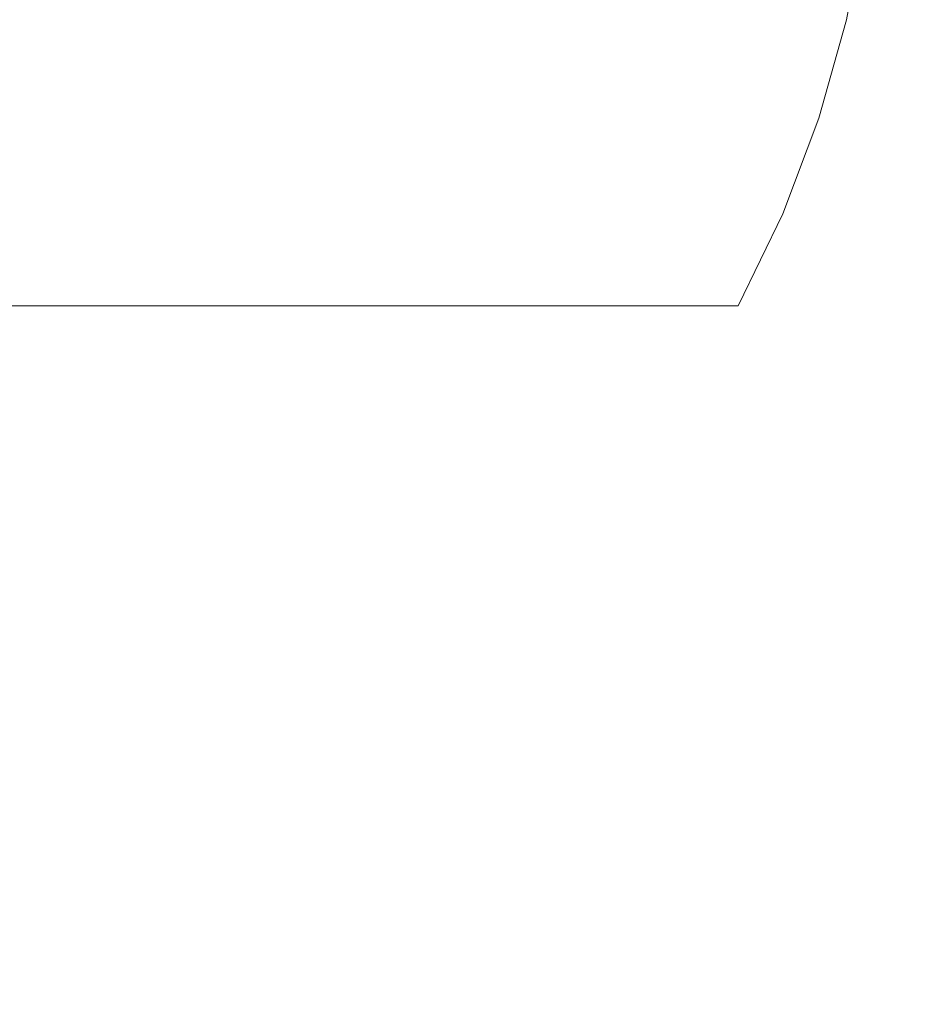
# Model space of a CAD drawing. Header units: millimetres. Extents: x 58537 to 97688, y -8921 to 14216.
# Tile 114 of 189: x 68845 to 68963, y 3490 to 3617. Entities that reach past the tile are written whole.
import ezdxf

# ---------------------------------------------------------------- set-up
doc = ezdxf.new("R2010")
doc.units = ezdxf.units.MM
doc.header["$MEASUREMENT"] = 0
doc.linetypes.add('Wipeout_Contour', pattern=[1000, 0, -1000])
doc.layers.add('Nowe_A-Armatura', color=7, linetype='Continuous')
doc.layers.add('Nowe_A-Wymiary-Zewnętrzne', color=7, linetype='Continuous')
doc.layers.add('Nowe_A-Armatura_Nr_pióra__1', color=7, linetype='Continuous', lineweight=13)
doc.layers.add('Nowe_A-Wymiary-Zewnętrzne_Nr_pióra__46', color=5, linetype='Continuous', lineweight=15)
doc.layers.add('Nowe_A-Wymiary-Zewnętrzne_Nr_pióra__45', color=7, linetype='Continuous', lineweight=15, true_color=0x40a5ff)
doc.layers.add('Nowe_A-Wymiary-Zewnętrzne_Nr_pióra__85', color=7, linetype='Continuous', lineweight=13, true_color=0x80c2ff)
doc.styles.add('STYL_AUTOMATYCZNY_2', font='arial.ttf')
doc.dimstyles.new('STYL_AUTOMATYCZNY__1', dxfattribs={"dimtxt": 125, "dimasz": 47.5, "dimexe": 0.18, "dimexo": 20, "dimgap": 0, "dimtad": 1, "dimdec": 1, "dimlfac": 0.1, "dimzin": 0, "dimdsep": 46, "dimtxsty": 'STYL_AUTOMATYCZNY_2', "dimblk": 'ARROWHEAD_11', "dimblk1": 'ARROWHEAD_11', "dimblk2": 'ARROWHEAD_11', "dimcen": 0.09, "dimclrd": 256, "dimclre": 256, "dimclrt": 5, "dimadec": 1, "dimazin": 0, "dimtfac": 1, "dimtdec": 4, "dimtmove": 0, "dimatfit": 3, "dimfxl": 0, "dimtolj": 1, "dimtzin": 0, "dimarcsym": 0})

# ---------------------------------------------------------------- blocks, each defined once
blk = doc.blocks.new('ElemPrzekroju_168')
at = {"color": 254, "linetype": 'Wipeout_Contour', "lineweight": 0, "ltscale": 1449158.234473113}
blk.add_wipeout([(68694.25, 3580), (68700.17, 3579), (68842.29, 3579), (68834.76, 3534.38), (68827.39, 3489.67), (68818.01, 3445.32), (68806.93, 3401.37), (68802.68, 3385.7), (69094.59, 2890), (69094.59, 3700), (69007.54, 3700), (69007.33, 3699.27), (69001.28, 3681.63), (68994.49, 3664.25), (68987.27, 3647.06), (68979.72, 3630), (68954.72, 3630), (68952.32, 3617), (68948.76, 3604.26), (68944.09, 3591.9), (68938.32, 3580)], dxfattribs=at).dxf.layer = 'Nowe_A-Armatura'
blk = doc.blocks.new('ElemPrzekroju_169')
at = {"color": 254, "linetype": 'Wipeout_Contour', "lineweight": 0, "ltscale": 207095.471489}
blk.add_wipeout([(68935.77, 3580), (68937.18, 3580), (68942.95, 3591.9)], dxfattribs=at).dxf.layer = 'Nowe_A-Armatura'
at = {"color": 254, "linetype": 'Wipeout_Contour', "lineweight": 0, "ltscale": 207099.880685}
blk.add_wipeout([(68942.95, 3591.9), (68941.53, 3591.9), (68935.77, 3580)], dxfattribs=at).dxf.layer = 'Nowe_A-Armatura'
at = {"color": 254, "linetype": 'Wipeout_Contour', "lineweight": 0, "ltscale": 207092.12521}
blk.add_wipeout([(68941.53, 3591.9), (68935.15, 3580), (68935.77, 3580)], dxfattribs=at).dxf.layer = 'Nowe_A-Armatura'
at = {"color": 254, "linetype": 'Wipeout_Contour', "lineweight": 0, "ltscale": 207097.08172}
blk.add_wipeout([(68940.86, 3591.9), (68935.15, 3580), (68941.53, 3591.9)], dxfattribs=at).dxf.layer = 'Nowe_A-Armatura'
at = {"color": 254, "linetype": 'Wipeout_Contour', "lineweight": 0, "ltscale": 207098.653663}
blk.add_wipeout([(68943.8, 3591.9), (68937.18, 3580), (68938.04, 3580)], dxfattribs=at).dxf.layer = 'Nowe_A-Armatura'
at = {"color": 254, "linetype": 'Wipeout_Contour', "lineweight": 0, "ltscale": 207103.486434}
blk.add_wipeout([(68942.95, 3591.9), (68937.18, 3580), (68943.8, 3591.9)], dxfattribs=at).dxf.layer = 'Nowe_A-Armatura'
at = {"color": 254, "linetype": 'Wipeout_Contour', "lineweight": 0, "ltscale": 207100.165253}
blk.add_wipeout([(68944.09, 3591.9), (68938.04, 3580), (68938.32, 3580)], dxfattribs=at).dxf.layer = 'Nowe_A-Armatura'
at = {"color": 254, "linetype": 'Wipeout_Contour', "lineweight": 0, "ltscale": 207105.403376}
blk.add_wipeout([(68938.04, 3580), (68944.09, 3591.9), (68943.8, 3591.9)], dxfattribs=at).dxf.layer = 'Nowe_A-Armatura'
at = {"color": 254, "linetype": 'Wipeout_Contour', "lineweight": 0, "ltscale": 207113.503583}
blk.add_wipeout([(68941.53, 3591.9), (68942.95, 3591.9), (68947.63, 3604.26)], dxfattribs=at).dxf.layer = 'Nowe_A-Armatura'
at = {"color": 254, "linetype": 'Wipeout_Contour', "lineweight": 0, "ltscale": 207088.601076}
blk.add_wipeout([(68933.08, 3580), (68935.15, 3580), (68940.86, 3591.9)], dxfattribs=at).dxf.layer = 'Nowe_A-Armatura'
at = {"color": 254, "linetype": 'Wipeout_Contour', "lineweight": 0, "ltscale": 207116.921737}
blk.add_wipeout([(68947.63, 3604.26), (68946.21, 3604.26), (68941.53, 3591.9)], dxfattribs=at).dxf.layer = 'Nowe_A-Armatura'
at = {"color": 254, "linetype": 'Wipeout_Contour', "lineweight": 0, "ltscale": 207092.186668}
blk.add_wipeout([(68940.86, 3591.9), (68938.5, 3591.9), (68933.08, 3580)], dxfattribs=at).dxf.layer = 'Nowe_A-Armatura'
at = {"color": 254, "linetype": 'Wipeout_Contour', "lineweight": 0, "ltscale": 207110.105757}
blk.add_wipeout([(68946.21, 3604.26), (68940.86, 3591.9), (68941.53, 3591.9)], dxfattribs=at).dxf.layer = 'Nowe_A-Armatura'
at = {"color": 254, "linetype": 'Wipeout_Contour', "lineweight": 0, "ltscale": 207080.555628}
blk.add_wipeout([(68929.58, 3580), (68933.08, 3580), (68938.5, 3591.9)], dxfattribs=at).dxf.layer = 'Nowe_A-Armatura'
at = {"color": 254, "linetype": 'Wipeout_Contour', "lineweight": 0, "ltscale": 207114.131166}
blk.add_wipeout([(68945.63, 3604.26), (68940.86, 3591.9), (68946.21, 3604.26)], dxfattribs=at).dxf.layer = 'Nowe_A-Armatura'
at = {"color": 254, "linetype": 'Wipeout_Contour', "lineweight": 0, "ltscale": 207082.546955}
blk.add_wipeout([(68938.5, 3591.9), (68934.57, 3591.9), (68929.58, 3580)], dxfattribs=at).dxf.layer = 'Nowe_A-Armatura'
at = {"layer": 'Nowe_A-Armatura_Nr_pióra__1', "color": 7, "linetype": 'Continuous', "lineweight": 13}
for p, q in [((68935.77, 3580), (68937.18, 3580)), ((68937.18, 3580), (68938.04, 3580)), ((68938.04, 3580), (68938.32, 3580))]:
    blk.add_line(p, q, dxfattribs=at)
at = {"color": 254, "linetype": 'Wipeout_Contour', "lineweight": 0, "ltscale": 207116.698323}
blk.add_wipeout([(68948.48, 3604.26), (68942.95, 3591.9), (68943.8, 3591.9)], dxfattribs=at).dxf.layer = 'Nowe_A-Armatura'
at = {"color": 254, "linetype": 'Wipeout_Contour', "lineweight": 0, "ltscale": 207068.191815}
blk.add_wipeout([(68934.57, 3591.9), (68924.73, 3580), (68929.58, 3580)], dxfattribs=at).dxf.layer = 'Nowe_A-Armatura'
at = {"color": 254, "linetype": 'Wipeout_Contour', "lineweight": 0, "ltscale": 207120.527746}
blk.add_wipeout([(68947.63, 3604.26), (68942.95, 3591.9), (68948.48, 3604.26)], dxfattribs=at).dxf.layer = 'Nowe_A-Armatura'
at = {"color": 254, "linetype": 'Wipeout_Contour', "lineweight": 0, "ltscale": 207068.45829}
blk.add_wipeout([(68924.73, 3580), (68934.57, 3591.9), (68929.13, 3591.9)], dxfattribs=at).dxf.layer = 'Nowe_A-Armatura'
at = {"layer": 'Nowe_A-Armatura_Nr_pióra__1', "color": 7, "linetype": 'Continuous', "lineweight": 13}
for p, q in [((68933.08, 3580), (68935.15, 3580)), ((68935.15, 3580), (68935.77, 3580))]:
    blk.add_line(p, q, dxfattribs=at)
at = {"color": 254, "linetype": 'Wipeout_Contour', "lineweight": 0, "ltscale": 207128.297625}
blk.add_wipeout([(68946.21, 3604.26), (68947.63, 3604.26), (68951.18, 3617)], dxfattribs=at).dxf.layer = 'Nowe_A-Armatura'
at = {"color": 254, "linetype": 'Wipeout_Contour', "lineweight": 0, "ltscale": 207051.725592}
blk.add_wipeout([(68918.62, 3580), (68924.73, 3580), (68929.13, 3591.9)], dxfattribs=at).dxf.layer = 'Nowe_A-Armatura'
at = {"color": 254, "linetype": 'Wipeout_Contour', "lineweight": 0, "ltscale": 207130.72324}
blk.add_wipeout([(68951.18, 3617), (68949.77, 3617), (68946.21, 3604.26)], dxfattribs=at).dxf.layer = 'Nowe_A-Armatura'
at = {"color": 254, "linetype": 'Wipeout_Contour', "lineweight": 0, "ltscale": 207050.172915}
blk.add_wipeout([(68929.13, 3591.9), (68922.27, 3591.9), (68918.62, 3580)], dxfattribs=at).dxf.layer = 'Nowe_A-Armatura'
at = {"layer": 'Nowe_A-Armatura_Nr_pióra__1', "color": 7, "linetype": 'Continuous', "lineweight": 13}
for p, q in [((68924.73, 3580), (68929.58, 3580)), ((68929.58, 3580), (68933.08, 3580))]:
    blk.add_line(p, q, dxfattribs=at)
at = {"color": 254, "linetype": 'Wipeout_Contour', "lineweight": 0, "ltscale": 207125.037708}
blk.add_wipeout([(68949.77, 3617), (68945.63, 3604.26), (68946.21, 3604.26)], dxfattribs=at).dxf.layer = 'Nowe_A-Armatura'
at = {"color": 254, "linetype": 'Wipeout_Contour', "lineweight": 0, "ltscale": 207031.418323}
blk.add_wipeout([(68911.34, 3580), (68918.62, 3580), (68922.27, 3591.9)], dxfattribs=at).dxf.layer = 'Nowe_A-Armatura'
at = {"color": 254, "linetype": 'Wipeout_Contour', "lineweight": 0, "ltscale": 207128.104245}
blk.add_wipeout([(68949.31, 3617), (68945.63, 3604.26), (68949.77, 3617)], dxfattribs=at).dxf.layer = 'Nowe_A-Armatura'
at = {"color": 254, "linetype": 'Wipeout_Contour', "lineweight": 0, "ltscale": 207028.04217}
blk.add_wipeout([(68922.27, 3591.9), (68914.16, 3591.9), (68911.34, 3580)], dxfattribs=at).dxf.layer = 'Nowe_A-Armatura'
at = {"layer": 'Nowe_A-Armatura_Nr_pióra__1', "color": 7, "linetype": 'Continuous', "lineweight": 13}
blk.add_line((68918.62, 3580), (68924.73, 3580), dxfattribs=at)
at = {"color": 254, "linetype": 'Wipeout_Contour', "lineweight": 0, "ltscale": 207131.50577}
blk.add_wipeout([(68952.03, 3617), (68947.63, 3604.26), (68948.48, 3604.26)], dxfattribs=at).dxf.layer = 'Nowe_A-Armatura'
at = {"color": 254, "linetype": 'Wipeout_Contour', "lineweight": 0, "ltscale": 207007.680056}
blk.add_wipeout([(68903.04, 3580), (68911.34, 3580), (68914.16, 3591.9)], dxfattribs=at).dxf.layer = 'Nowe_A-Armatura'
at = {"color": 254, "linetype": 'Wipeout_Contour', "lineweight": 0, "ltscale": 207134.307804}
blk.add_wipeout([(68951.18, 3617), (68947.63, 3604.26), (68952.03, 3617)], dxfattribs=at).dxf.layer = 'Nowe_A-Armatura'
at = {"color": 254, "linetype": 'Wipeout_Contour', "lineweight": 0, "ltscale": 207002.615664}
blk.add_wipeout([(68914.16, 3591.9), (68905.03, 3591.9), (68903.04, 3580)], dxfattribs=at).dxf.layer = 'Nowe_A-Armatura'
at = {"layer": 'Nowe_A-Armatura_Nr_pióra__1', "color": 7, "linetype": 'Continuous', "lineweight": 13}
blk.add_line((68911.34, 3580), (68918.62, 3580), dxfattribs=at)
at = {"color": 254, "linetype": 'Wipeout_Contour', "lineweight": 0, "ltscale": 207118.211507}
blk.add_wipeout([(68948.76, 3604.26), (68943.8, 3591.9), (68944.09, 3591.9)], dxfattribs=at).dxf.layer = 'Nowe_A-Armatura'
at = {"color": 254, "linetype": 'Wipeout_Contour', "lineweight": 0, "ltscale": 206981.030637}
blk.add_wipeout([(68893.86, 3580), (68903.04, 3580), (68905.03, 3591.9)], dxfattribs=at).dxf.layer = 'Nowe_A-Armatura'
at = {"color": 254, "linetype": 'Wipeout_Contour', "lineweight": 0, "ltscale": 207122.407931}
blk.add_wipeout([(68943.8, 3591.9), (68948.76, 3604.26), (68948.48, 3604.26)], dxfattribs=at).dxf.layer = 'Nowe_A-Armatura'
at = {"color": 254, "linetype": 'Wipeout_Contour', "lineweight": 0, "ltscale": 206974.481731}
blk.add_wipeout([(68905.03, 3591.9), (68895.1, 3591.9), (68893.86, 3580)], dxfattribs=at).dxf.layer = 'Nowe_A-Armatura'
at = {"layer": 'Nowe_A-Armatura_Nr_pióra__1', "color": 7, "linetype": 'Continuous', "lineweight": 13}
blk.add_line((68903.04, 3580), (68911.34, 3580), dxfattribs=at)
at = {"color": 254, "linetype": 'Wipeout_Contour', "lineweight": 0, "ltscale": 207133.043932}
blk.add_wipeout([(68952.32, 3617), (68948.48, 3604.26), (68948.76, 3604.26)], dxfattribs=at).dxf.layer = 'Nowe_A-Armatura'
at = {"color": 254, "linetype": 'Wipeout_Contour', "lineweight": 0, "ltscale": 206952.013226}
blk.add_wipeout([(68883.98, 3580), (68893.86, 3580), (68895.1, 3591.9)], dxfattribs=at).dxf.layer = 'Nowe_A-Armatura'
at = {"color": 254, "linetype": 'Wipeout_Contour', "lineweight": 0, "ltscale": 207136.17758}
blk.add_wipeout([(68948.48, 3604.26), (68952.32, 3617), (68952.03, 3617)], dxfattribs=at).dxf.layer = 'Nowe_A-Armatura'
at = {"color": 254, "linetype": 'Wipeout_Contour', "lineweight": 0, "ltscale": 206944.213409}
blk.add_wipeout([(68883.98, 3580), (68895.1, 3591.9), (68884.54, 3591.9)], dxfattribs=at).dxf.layer = 'Nowe_A-Armatura'
at = {"layer": 'Nowe_A-Armatura_Nr_pióra__1', "color": 7, "linetype": 'Continuous', "lineweight": 13}
for p, q in [((68954.72, 3630), (68952.32, 3617)), ((68893.86, 3580), (68903.04, 3580))]:
    blk.add_line(p, q, dxfattribs=at)
at = {"color": 254, "linetype": 'Wipeout_Contour', "lineweight": 0, "ltscale": 206921.134479}
blk.add_wipeout([(68873.56, 3580), (68883.98, 3580), (68884.54, 3591.9)], dxfattribs=at).dxf.layer = 'Nowe_A-Armatura'
at = {"color": 254, "linetype": 'Wipeout_Contour', "lineweight": 0, "ltscale": 206912.346974}
blk.add_wipeout([(68873.56, 3591.9), (68873.56, 3580), (68884.54, 3591.9)], dxfattribs=at).dxf.layer = 'Nowe_A-Armatura'
at = {"layer": 'Nowe_A-Armatura_Nr_pióra__1', "color": 7, "linetype": 'Continuous', "lineweight": 13}
blk.add_line((68883.98, 3580), (68893.86, 3580), dxfattribs=at)
at = {"color": 254, "linetype": 'Wipeout_Contour', "lineweight": 0, "ltscale": 206689.127588}
blk.add_wipeout([(68873.56, 3591.9), (68662.69, 3580), (68873.56, 3580)], dxfattribs=at).dxf.layer = 'Nowe_A-Armatura'
at = {"color": 254, "linetype": 'Wipeout_Contour', "lineweight": 0, "ltscale": 206480.214094}
blk.add_wipeout([(68662.69, 3591.9), (68662.69, 3580), (68873.56, 3591.9)], dxfattribs=at).dxf.layer = 'Nowe_A-Armatura'
at = {"layer": 'Nowe_A-Armatura_Nr_pióra__1', "color": 7, "linetype": 'Continuous', "lineweight": 13}
for p, q in [((68662.69, 3580), (68873.56, 3580)), ((68873.56, 3580), (68883.98, 3580))]:
    blk.add_line(p, q, dxfattribs=at)
at = {"color": 254, "linetype": 'Wipeout_Contour', "lineweight": 0, "ltscale": 206691.011703}
blk.add_wipeout([(68662.69, 3591.9), (68873.56, 3591.9), (68873.56, 3604.26)], dxfattribs=at).dxf.layer = 'Nowe_A-Armatura'
at = {"color": 254, "linetype": 'Wipeout_Contour', "lineweight": 0, "ltscale": 206482.126455}
blk.add_wipeout([(68662.69, 3604.26), (68662.69, 3591.9), (68873.56, 3604.26)], dxfattribs=at).dxf.layer = 'Nowe_A-Armatura'
at = {"color": 254, "linetype": 'Wipeout_Contour', "lineweight": 0, "ltscale": 206692.9702}
blk.add_wipeout([(68662.69, 3604.26), (68873.56, 3604.26), (68873.56, 3617)], dxfattribs=at).dxf.layer = 'Nowe_A-Armatura'
at = {"color": 254, "linetype": 'Wipeout_Contour', "lineweight": 0, "ltscale": 206484.109311}
blk.add_wipeout([(68873.56, 3617), (68662.69, 3617), (68662.69, 3604.26)], dxfattribs=at).dxf.layer = 'Nowe_A-Armatura'
at = {"color": 254, "linetype": 'Wipeout_Contour', "lineweight": 0, "ltscale": 206924.628314}
blk.add_wipeout([(68873.56, 3591.9), (68884.54, 3591.9), (68885.56, 3604.26)], dxfattribs=at).dxf.layer = 'Nowe_A-Armatura'
at = {"color": 254, "linetype": 'Wipeout_Contour', "lineweight": 0, "ltscale": 206915.273962}
blk.add_wipeout([(68885.56, 3604.26), (68873.56, 3604.26), (68873.56, 3591.9)], dxfattribs=at).dxf.layer = 'Nowe_A-Armatura'
at = {"color": 254, "linetype": 'Wipeout_Contour', "lineweight": 0, "ltscale": 206957.609533}
blk.add_wipeout([(68896.98, 3604.26), (68884.54, 3591.9), (68895.1, 3591.9)], dxfattribs=at).dxf.layer = 'Nowe_A-Armatura'
at = {"color": 254, "linetype": 'Wipeout_Contour', "lineweight": 0, "ltscale": 206949.545185}
blk.add_wipeout([(68896.98, 3604.26), (68885.56, 3604.26), (68884.54, 3591.9)], dxfattribs=at).dxf.layer = 'Nowe_A-Armatura'
at = {"color": 254, "linetype": 'Wipeout_Contour', "lineweight": 0, "ltscale": 206928.583102}
blk.add_wipeout([(68873.56, 3604.26), (68885.56, 3604.26), (68886.55, 3617)], dxfattribs=at).dxf.layer = 'Nowe_A-Armatura'
at = {"color": 254, "linetype": 'Wipeout_Contour', "lineweight": 0, "ltscale": 206918.24133}
blk.add_wipeout([(68886.55, 3617), (68873.56, 3617), (68873.56, 3604.26)], dxfattribs=at).dxf.layer = 'Nowe_A-Armatura'
at = {"color": 254, "linetype": 'Wipeout_Contour', "lineweight": 0, "ltscale": 206964.201593}
blk.add_wipeout([(68885.56, 3604.26), (68896.98, 3604.26), (68898.74, 3617)], dxfattribs=at).dxf.layer = 'Nowe_A-Armatura'
at = {"color": 254, "linetype": 'Wipeout_Contour', "lineweight": 0, "ltscale": 206955.295282}
blk.add_wipeout([(68898.74, 3617), (68886.55, 3617), (68885.56, 3604.26)], dxfattribs=at).dxf.layer = 'Nowe_A-Armatura'
at = {"color": 254, "linetype": 'Wipeout_Contour', "lineweight": 0, "ltscale": 206988.805969}
blk.add_wipeout([(68895.1, 3591.9), (68905.03, 3591.9), (68907.67, 3604.26)], dxfattribs=at).dxf.layer = 'Nowe_A-Armatura'
at = {"color": 254, "linetype": 'Wipeout_Contour', "lineweight": 0, "ltscale": 206982.103188}
blk.add_wipeout([(68896.98, 3604.26), (68895.1, 3591.9), (68907.67, 3604.26)], dxfattribs=at).dxf.layer = 'Nowe_A-Armatura'
at = {"color": 254, "linetype": 'Wipeout_Contour', "lineweight": 0, "ltscale": 206997.645569}
blk.add_wipeout([(68910.07, 3617), (68896.98, 3604.26), (68907.67, 3604.26)], dxfattribs=at).dxf.layer = 'Nowe_A-Armatura'
at = {"color": 254, "linetype": 'Wipeout_Contour', "lineweight": 0, "ltscale": 206990.128079}
blk.add_wipeout([(68898.74, 3617), (68896.98, 3604.26), (68910.07, 3617)], dxfattribs=at).dxf.layer = 'Nowe_A-Armatura'
at = {"color": 254, "linetype": 'Wipeout_Contour', "lineweight": 0, "ltscale": 207017.746166}
blk.add_wipeout([(68905.03, 3591.9), (68914.16, 3591.9), (68917.53, 3604.26)], dxfattribs=at).dxf.layer = 'Nowe_A-Armatura'
at = {"color": 254, "linetype": 'Wipeout_Contour', "lineweight": 0, "ltscale": 207012.480111}
blk.add_wipeout([(68917.53, 3604.26), (68907.67, 3604.26), (68905.03, 3591.9)], dxfattribs=at).dxf.layer = 'Nowe_A-Armatura'
at = {"color": 254, "linetype": 'Wipeout_Contour', "lineweight": 0, "ltscale": 207028.641844}
blk.add_wipeout([(68907.67, 3604.26), (68917.53, 3604.26), (68920.51, 3617)], dxfattribs=at).dxf.layer = 'Nowe_A-Armatura'
at = {"color": 254, "linetype": 'Wipeout_Contour', "lineweight": 0, "ltscale": 207022.491162}
blk.add_wipeout([(68920.51, 3617), (68910.07, 3617), (68907.67, 3604.26)], dxfattribs=at).dxf.layer = 'Nowe_A-Armatura'
at = {"color": 254, "linetype": 'Wipeout_Contour', "lineweight": 0, "ltscale": 207043.772571}
blk.add_wipeout([(68914.16, 3591.9), (68922.27, 3591.9), (68926.29, 3604.26)], dxfattribs=at).dxf.layer = 'Nowe_A-Armatura'
at = {"color": 254, "linetype": 'Wipeout_Contour', "lineweight": 0, "ltscale": 207040.125785}
blk.add_wipeout([(68926.29, 3604.26), (68917.53, 3604.26), (68914.16, 3591.9)], dxfattribs=at).dxf.layer = 'Nowe_A-Armatura'
at = {"color": 254, "linetype": 'Wipeout_Contour', "lineweight": 0, "ltscale": 207056.514725}
blk.add_wipeout([(68917.53, 3604.26), (68926.29, 3604.26), (68929.75, 3617)], dxfattribs=at).dxf.layer = 'Nowe_A-Armatura'
at = {"color": 254, "linetype": 'Wipeout_Contour', "lineweight": 0, "ltscale": 207051.933786}
blk.add_wipeout([(68929.75, 3617), (68920.51, 3617), (68917.53, 3604.26)], dxfattribs=at).dxf.layer = 'Nowe_A-Armatura'
at = {"color": 254, "linetype": 'Wipeout_Contour', "lineweight": 0, "ltscale": 207066.085346}
blk.add_wipeout([(68922.27, 3591.9), (68929.13, 3591.9), (68933.6, 3604.26)], dxfattribs=at).dxf.layer = 'Nowe_A-Armatura'
at = {"color": 254, "linetype": 'Wipeout_Contour', "lineweight": 0, "ltscale": 207064.195982}
blk.add_wipeout([(68933.6, 3604.26), (68926.29, 3604.26), (68922.27, 3591.9)], dxfattribs=at).dxf.layer = 'Nowe_A-Armatura'
at = {"color": 254, "linetype": 'Wipeout_Contour', "lineweight": 0, "ltscale": 207080.197619}
blk.add_wipeout([(68926.29, 3604.26), (68933.6, 3604.26), (68937.34, 3617)], dxfattribs=at).dxf.layer = 'Nowe_A-Armatura'
at = {"color": 254, "linetype": 'Wipeout_Contour', "lineweight": 0, "ltscale": 207077.419542}
blk.add_wipeout([(68937.34, 3617), (68929.75, 3617), (68926.29, 3604.26)], dxfattribs=at).dxf.layer = 'Nowe_A-Armatura'
at = {"color": 254, "linetype": 'Wipeout_Contour', "lineweight": 0, "ltscale": 207084.089323}
blk.add_wipeout([(68939.26, 3604.26), (68929.13, 3591.9), (68934.57, 3591.9)], dxfattribs=at).dxf.layer = 'Nowe_A-Armatura'
at = {"color": 254, "linetype": 'Wipeout_Contour', "lineweight": 0, "ltscale": 207083.912656}
blk.add_wipeout([(68933.6, 3604.26), (68929.13, 3591.9), (68939.26, 3604.26)], dxfattribs=at).dxf.layer = 'Nowe_A-Armatura'
at = {"color": 254, "linetype": 'Wipeout_Contour', "lineweight": 0, "ltscale": 207098.925216}
blk.add_wipeout([(68943.06, 3617), (68933.6, 3604.26), (68939.26, 3604.26)], dxfattribs=at).dxf.layer = 'Nowe_A-Armatura'
at = {"color": 254, "linetype": 'Wipeout_Contour', "lineweight": 0, "ltscale": 207097.929171}
blk.add_wipeout([(68937.34, 3617), (68933.6, 3604.26), (68943.06, 3617)], dxfattribs=at).dxf.layer = 'Nowe_A-Armatura'
at = {"color": 254, "linetype": 'Wipeout_Contour', "lineweight": 0, "ltscale": 207097.536341}
blk.add_wipeout([(68934.57, 3591.9), (68938.5, 3591.9), (68943.27, 3604.26)], dxfattribs=at).dxf.layer = 'Nowe_A-Armatura'
at = {"color": 254, "linetype": 'Wipeout_Contour', "lineweight": 0, "ltscale": 207098.904412}
blk.add_wipeout([(68943.27, 3604.26), (68939.26, 3604.26), (68934.57, 3591.9)], dxfattribs=at).dxf.layer = 'Nowe_A-Armatura'
at = {"color": 254, "linetype": 'Wipeout_Contour', "lineweight": 0, "ltscale": 207112.628686}
blk.add_wipeout([(68939.26, 3604.26), (68943.27, 3604.26), (68947.03, 3617)], dxfattribs=at).dxf.layer = 'Nowe_A-Armatura'
at = {"color": 254, "linetype": 'Wipeout_Contour', "lineweight": 0, "ltscale": 207113.164557}
blk.add_wipeout([(68947.03, 3617), (68943.06, 3617), (68939.26, 3604.26)], dxfattribs=at).dxf.layer = 'Nowe_A-Armatura'
at = {"color": 254, "linetype": 'Wipeout_Contour', "lineweight": 0, "ltscale": 207106.295168}
blk.add_wipeout([(68938.5, 3591.9), (68940.86, 3591.9), (68945.63, 3604.26)], dxfattribs=at).dxf.layer = 'Nowe_A-Armatura'
at = {"color": 254, "linetype": 'Wipeout_Contour', "lineweight": 0, "ltscale": 207109.060653}
blk.add_wipeout([(68945.63, 3604.26), (68943.27, 3604.26), (68938.5, 3591.9)], dxfattribs=at).dxf.layer = 'Nowe_A-Armatura'
at = {"layer": 'Nowe_A-Armatura_Nr_pióra__1', "color": 7, "linetype": 'Continuous', "lineweight": 13}
blk.add_line((68944.09, 3591.9), (68938.32, 3580), dxfattribs=at)
at = {"color": 254, "linetype": 'Wipeout_Contour', "lineweight": 0, "ltscale": 207121.392057}
blk.add_wipeout([(68943.27, 3604.26), (68945.63, 3604.26), (68949.31, 3617)], dxfattribs=at).dxf.layer = 'Nowe_A-Armatura'
at = {"color": 254, "linetype": 'Wipeout_Contour', "lineweight": 0, "ltscale": 207123.277232}
blk.add_wipeout([(68949.31, 3617), (68947.03, 3617), (68943.27, 3604.26)], dxfattribs=at).dxf.layer = 'Nowe_A-Armatura'
at = {"layer": 'Nowe_A-Armatura_Nr_pióra__1', "color": 7, "linetype": 'Continuous', "lineweight": 13}
for p, q in [((68952.32, 3617), (68948.76, 3604.26)), ((68948.76, 3604.26), (68944.09, 3591.9))]:
    blk.add_line(p, q, dxfattribs=at)
blk = doc.blocks.new('*D977')
at = {"layer": 'Nowe_A-Wymiary-Zewnętrzne_Nr_pióra__45', "linetype": 'Continuous', "lineweight": 15, "true_color": 0x40a5ff}
for points in [[(66434, 5430), (66434.95, 5425.22), (66437.66, 5421.16), (66441.72, 5418.45), (66446.5, 5417.5), (66451.28, 5418.45), (66455.34, 5421.16), (66458.05, 5425.22), (66459, 5430), (66458.05, 5434.78), (66455.34, 5438.84), (66451.28, 5441.55), (66446.5, 5442.5), (66441.72, 5441.55), (66437.66, 5438.84), (66434.95, 5434.78)], [(66434, 2890), (66434.95, 2885.22), (66437.66, 2881.16), (66441.72, 2878.45), (66446.5, 2877.5), (66451.28, 2878.45), (66455.34, 2881.16), (66458.05, 2885.22), (66459, 2890), (66458.05, 2894.78), (66455.34, 2898.84), (66451.28, 2901.55), (66446.5, 2902.5), (66441.72, 2901.55), (66437.66, 2898.84), (66434.95, 2894.78)]]:
    blk.add_hatch(color=161, dxfattribs=at).paths.add_polyline_path(points)
at = {"layer": 'Nowe_A-Wymiary-Zewnętrzne_Nr_pióra__45', "color": 161, "linetype": 'Continuous', "lineweight": 15, "true_color": 0x40a5ff}
for centre in [(66446.5, 5430), (66446.5, 2890)]:
    blk.add_circle(centre, 12.5, dxfattribs=at)
at = {"layer": 'Nowe_A-Wymiary-Zewnętrzne_Nr_pióra__85', "color": 151, "linetype": 'Continuous', "lineweight": 13, "true_color": 0x80c2ff}
for p, q in [((66446.5, 2902.5), (66446.5, 5417.5)), ((66434, 2890), (66399.62, 2890)), ((66493.37, 2890), (66459, 2890))]:
    blk.add_line(p, q, dxfattribs=at)
at = {"layer": 'Nowe_A-Wymiary-Zewnętrzne_Nr_pióra__46', "color": 5, "lineweight": 15, "char_height": 125, "attachment_point": 7, "rotation": 90, "style": 'STYL_AUTOMATYCZNY_2'}
for s, insert in [('\\A1;{\\pql;\\fArial|b0|i0|c238|p0;\\W1.000000;21,0}', (66421.5, 5083.85)), ('\\A1;{\\pql;\\fArial|b0|i0|c238|p0;\\W1.000000;254,0}', (66421.5, 3945.5)), ('\\A1;{\\pql;\\fArial|b0|i0|c238|p0;\\W1.000000;14,0}', (66421.5, 2902.5))]:
    blk.add_mtext(s, dxfattribs=dict(at, insert=insert))
blk = doc.blocks.new('ARROWHEAD_11')
at = {"color": 0, "linetype": 'Continuous', "lineweight": 0}
blk.add_line((0, 0), (-1, 0), dxfattribs=at)
at = {"color": 0, "linetype": 'Continuous', "lineweight": 0, "const_width": 0.25, "flags": 128}
blk.add_lwpolyline([(-0.125, 0, 1), (0.125, 0, 1)], format="xyb", close=True, dxfattribs=at)
blk = doc.blocks.new('*D1017')
at = {"layer": 'Nowe_A-Wymiary-Zewnętrzne_Nr_pióra__45', "linetype": 'Continuous', "lineweight": 15, "true_color": 0x40a5ff}
for points in [[(93173.54, 5090), (93174.49, 5085.22), (93177.2, 5081.16), (93181.25, 5078.45), (93186.04, 5077.5), (93190.82, 5078.45), (93194.88, 5081.16), (93197.59, 5085.22), (93198.54, 5090), (93197.59, 5094.78), (93194.88, 5098.84), (93190.82, 5101.55), (93186.04, 5102.5), (93181.25, 5101.55), (93177.2, 5098.84), (93174.49, 5094.78)], [(93173.54, 2890), (93174.49, 2885.22), (93177.2, 2881.16), (93181.25, 2878.45), (93186.04, 2877.5), (93190.82, 2878.45), (93194.88, 2881.16), (93197.59, 2885.22), (93198.54, 2890), (93197.59, 2894.78), (93194.88, 2898.84), (93190.82, 2901.55), (93186.04, 2902.5), (93181.25, 2901.55), (93177.2, 2898.84), (93174.49, 2894.78)]]:
    blk.add_hatch(color=161, dxfattribs=at).paths.add_polyline_path(points)
at = {"layer": 'Nowe_A-Wymiary-Zewnętrzne_Nr_pióra__45', "color": 161, "linetype": 'Continuous', "lineweight": 15, "true_color": 0x40a5ff}
for centre in [(93186.04, 5090), (93186.04, 2890)]:
    blk.add_circle(centre, 12.5, dxfattribs=at)
at = {"layer": 'Nowe_A-Wymiary-Zewnętrzne_Nr_pióra__85', "color": 151, "linetype": 'Continuous', "lineweight": 13, "true_color": 0x80c2ff}
for p, q in [((93173.54, 5090), (93139.16, 5090)), ((93232.91, 5090), (93198.54, 5090)), ((93186.04, 2902.5), (93186.04, 5077.5)), ((93173.54, 2890), (93139.16, 2890)), ((93232.91, 2890), (93198.54, 2890))]:
    blk.add_line(p, q, dxfattribs=at)
at = {"layer": 'Nowe_A-Wymiary-Zewnętrzne_Nr_pióra__46', "color": 5, "lineweight": 15, "char_height": 125, "attachment_point": 7, "rotation": 90, "style": 'STYL_AUTOMATYCZNY_2'}
for s, insert in [('\\A1;{\\pql;\\fArial|b0|i0|c238|p0;\\W1.000000;220,0}', (93161.04, 3942.33)), ('\\A1;{\\pql;\\fArial|b0|i0|c238|p0;\\W1.000000;14,0}', (93161.04, 2902.5))]:
    blk.add_mtext(s, dxfattribs=dict(at, insert=insert))
blk = doc.blocks.new('*D1027')
at = {"layer": 'Nowe_A-Wymiary-Zewnętrzne_Nr_pióra__45', "linetype": 'Continuous', "lineweight": 15, "true_color": 0x40a5ff}
for points in [[(93506.73, 12845.37), (93507.68, 12840.59), (93510.39, 12836.54), (93514.45, 12833.83), (93519.23, 12832.87), (93524.01, 12833.83), (93528.07, 12836.54), (93530.78, 12840.59), (93531.73, 12845.37), (93530.78, 12850.16), (93528.07, 12854.21), (93524.01, 12856.92), (93519.23, 12857.87), (93514.45, 12856.92), (93510.39, 12854.21), (93507.68, 12850.16)], [(93506.73, -450), (93507.68, -454.78), (93510.39, -458.84), (93514.45, -461.55), (93519.23, -462.5), (93524.01, -461.55), (93528.07, -458.84), (93530.78, -454.78), (93531.73, -450), (93530.78, -445.22), (93528.07, -441.16), (93524.01, -438.45), (93519.23, -437.5), (93514.45, -438.45), (93510.39, -441.16), (93507.68, -445.22)]]:
    blk.add_hatch(color=161, dxfattribs=at).paths.add_polyline_path(points)
at = {"layer": 'Nowe_A-Wymiary-Zewnętrzne_Nr_pióra__45', "color": 161, "linetype": 'Continuous', "lineweight": 15, "true_color": 0x40a5ff}
for centre in [(93519.23, 12845.37), (93519.23, -450)]:
    blk.add_circle(centre, 12.5, dxfattribs=at)
at = {"layer": 'Nowe_A-Wymiary-Zewnętrzne_Nr_pióra__85', "color": 151, "linetype": 'Continuous', "lineweight": 13, "true_color": 0x80c2ff}
for p, q in [((93519.23, 12857.87), (93519.23, 12870.37)), ((93506.73, 12845.37), (93472.36, 12845.37)), ((93566.11, 12845.37), (93531.73, 12845.37)), ((93519.23, -437.5), (93519.23, 12832.87)), ((93506.73, -450), (93472.36, -450)), ((93566.11, -450), (93531.73, -450)), ((93519.23, -475), (93519.23, -462.5))]:
    blk.add_line(p, q, dxfattribs=at)
at = {"layer": 'Nowe_A-Wymiary-Zewnętrzne_Nr_pióra__46', "color": 5, "lineweight": 15, "insert": (93494.23, 5911.71), "char_height": 125, "attachment_point": 7, "rotation": 90, "style": 'STYL_AUTOMATYCZNY_2'}
blk.add_mtext('\\A1;{\\pql;\\fArial|b0|i0|c238|p0;\\W1.000000;1\xa0329,5}', dxfattribs=at)
blk = doc.blocks.new('*D1036')
at = {"layer": 'Nowe_A-Wymiary-Zewnętrzne_Nr_pióra__45', "linetype": 'Continuous', "lineweight": 15, "true_color": 0x40a5ff}
for points in [[(90228.51, 5430), (90229.46, 5425.22), (90232.17, 5421.16), (90236.23, 5418.45), (90241.01, 5417.5), (90245.79, 5418.45), (90249.85, 5421.16), (90252.56, 5425.22), (90253.51, 5430), (90252.56, 5434.78), (90249.85, 5438.84), (90245.79, 5441.55), (90241.01, 5442.5), (90236.23, 5441.55), (90232.17, 5438.84), (90229.46, 5434.78)], [(90228.51, 2890), (90229.46, 2885.22), (90232.17, 2881.16), (90236.23, 2878.45), (90241.01, 2877.5), (90245.79, 2878.45), (90249.85, 2881.16), (90252.56, 2885.22), (90253.51, 2890), (90252.56, 2894.78), (90249.85, 2898.84), (90245.79, 2901.55), (90241.01, 2902.5), (90236.23, 2901.55), (90232.17, 2898.84), (90229.46, 2894.78)]]:
    blk.add_hatch(color=161, dxfattribs=at).paths.add_polyline_path(points)
at = {"layer": 'Nowe_A-Wymiary-Zewnętrzne_Nr_pióra__45', "color": 161, "linetype": 'Continuous', "lineweight": 15, "true_color": 0x40a5ff}
for centre in [(90241.01, 5430), (90241.01, 2890)]:
    blk.add_circle(centre, 12.5, dxfattribs=at)
at = {"layer": 'Nowe_A-Wymiary-Zewnętrzne_Nr_pióra__85', "color": 151, "linetype": 'Continuous', "lineweight": 13, "true_color": 0x80c2ff}
for p, q in [((90241.01, 2902.5), (90241.01, 5417.5)), ((90228.51, 2890), (90194.13, 2890)), ((90287.88, 2890), (90253.51, 2890))]:
    blk.add_line(p, q, dxfattribs=at)
at = {"layer": 'Nowe_A-Wymiary-Zewnętrzne_Nr_pióra__46', "color": 5, "lineweight": 15, "char_height": 125, "attachment_point": 7, "rotation": 90, "style": 'STYL_AUTOMATYCZNY_2'}
for s, insert in [('\\A1;{\\pql;\\fArial|b0|i0|c238|p0;\\W1.000000;21,0}', (90216.01, 5083.85)), ('\\A1;{\\pql;\\fArial|b0|i0|c238|p0;\\W1.000000;254,0}', (90216.01, 3945.5)), ('\\A1;{\\pql;\\fArial|b0|i0|c238|p0;\\W1.000000;14,0}', (90216.01, 2902.5))]:
    blk.add_mtext(s, dxfattribs=dict(at, insert=insert))

msp = doc.modelspace()

# ---------------------------------------------------------------- block references
at = {"layer": 'Nowe_A-Armatura', "lineweight": 0}
msp.add_blockref('ElemPrzekroju_168', (0, 0), dxfattribs=at)

# ---------------------------------------------------------------- next in the draw order: block references
msp.add_blockref('ElemPrzekroju_169', (0, 0), dxfattribs=at)

# ---------------------------------------------------------------- next in the draw order: dimensions: what is measured, and where the dimension line sits
at = {"layer": 'Nowe_A-Wymiary-Zewnętrzne', "color": 151, "linetype": 'Continuous', "lineweight": 13, "true_color": 0x80c2ff}
for base, p1, p2, picture, middle in [((93519.23, 12845.37), (63041.84, -450), (64717.21, 12845.37), '*D1027', (93431.73, 6192.83)), ((66446.5, 5430), (58537.27, 2890), (78005.07, 5430), '*D977', (66359, 4154.89)), ((90241.01, 5430), (58537.27, 2890), (78005.07, 5430), '*D1036', (90153.51, 4154.89)), ((93186.04, 5090), (58537.27, 2890), (64770.07, 5090), '*D1017', (93098.54, 4151.72))]:
    dim = msp.add_linear_dim(base=base, p1=p1, p2=p2, angle=90, dimstyle='STYL_AUTOMATYCZNY__1', dxfattribs=at)
    dim.commit()
    dim.dimension.update_dxf_attribs({"geometry": picture, "text_midpoint": middle, "dimtype": 160, "text_rotation": 90})

doc.saveas('drawing.dxf')
